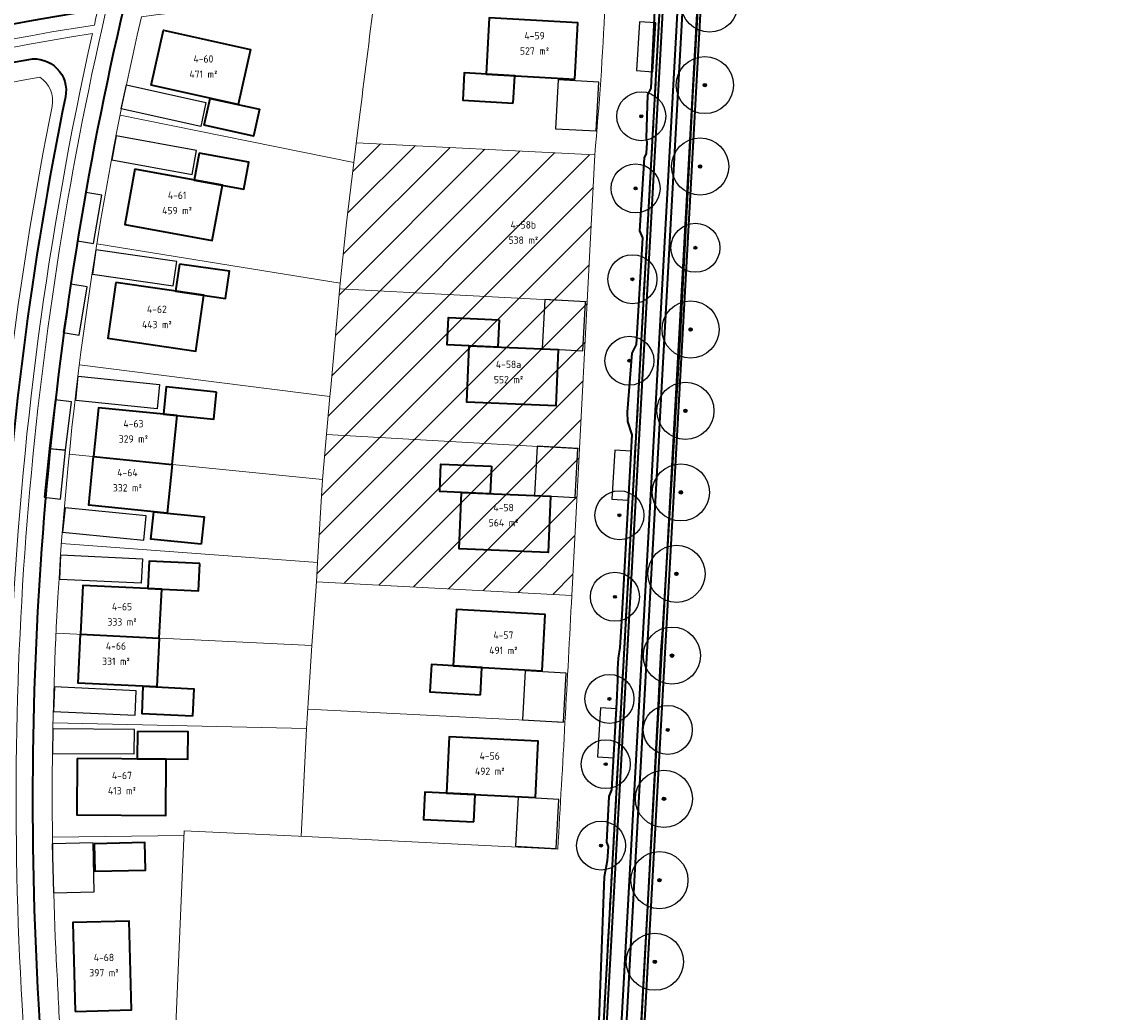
# Model space of a CAD drawing. Extents: x 168179 to 170299, y 448694 to 449599.
# Tile 20 of 32: x 168607 to 168741, y 449187 to 449308. Entities that reach past the tile are written whole.
import ezdxf
from ezdxf.enums import TextEntityAlignment as Align

# ---------------------------------------------------------------- set-up
doc = ezdxf.new("R2010")
doc.units = 0
doc.linetypes.add('NLCS-HIDDEN', pattern=[4, 2, -2])
doc.layers.get('0').update_dxf_attribs({"lineweight": 0})
for name, color, linetype, lineweight in [('N-WE-KG-GRENS_SECTIE-G', 210, 'NLCS-HIDDEN', 35), ('N-WE-VH-VERHARDING-G', 252, 'Continuous', 35), ('N-WE-VH-VERHARDING_ASFALT-O', 252, 'Continuous', 18), ('N-WE-VH-VERHARDING_ASFALT_ROOD-G', 10, 'Continuous', 35), ('N-WE-VH-VERHARDING_ASFALT_ROOD-O', 10, 'Continuous', 18), ('N04-WE-VH-GOOT-O', 170, 'Continuous', 18), ('N04-WE-VH-KANTOPSLUITING_ACHTERKANTBAND-G', 50, 'Continuous', 35), ('N4-WE-OG-KADASTRAAL_KAVELNUMMER-T18', 7, 'Continuous', 18), ('N4-WE-OG-WEG_PARKEERPLAATS_OPENBAAR-G', 253, 'Continuous', 25), ('N4-WE-OG-WEG_PARKEERPLAATS_PRIVE-G', 253, 'Continuous', 25), ('N8-WE-OG-KADASTRAAL_KAVELNUMMER-T18', 7, 'Continuous', 18), ('N8-WE-OG-KADASTRAAL_KAVELOPPERVLAK-T18', 10, 'Continuous', 18), ('N8-WE-WH-WATERLIJN-G', 150, 'Continuous', 35), ('R-WE-VH-KANTVERHARDING-G', 210, 'Continuous', 35), ('X-XX-AL-CONSTRUCTIELIJN-G', 253, 'Continuous', 18)]:
    doc.layers.add(name, color=color, linetype=linetype, lineweight=lineweight)
for name, color, linetype, lineweight, true_color in [('N04-WE-KG-KADASTRAAL-O', 150, 'Continuous', 18, 0x007fff), ('N4-PV-GR-BOOM-S', 3, 'Continuous', 25, 0x00ff00), ('N4-WE-KG-GRENS_KADASTRAAL-G', 150, 'Continuous', 18, 0x007fff), ('N4-WE-KG-KADASTRAAL_BEBOUWING-G', 1, 'Continuous', 35, 0xff0000)]:
    doc.layers.add(name, color=color, linetype=linetype, lineweight=lineweight, true_color=true_color)
doc.styles.add('NLCS-ISO-M1000-T18', font='NLCS-ISO.ttf', dxfattribs={"height": 1.8})

# ---------------------------------------------------------------- blocks, each defined once
blk = doc.blocks.new('an-bb-sn-opp')
at = {"layer": 'N8-WE-OG-KADASTRAAL_KAVELNUMMER-T18', "style": 'NLCS-ISO-M1000-T18'}
blk.add_attdef('NUMMER', text='', height=1.8, dxfattribs=at).set_placement((0, 1.87), align=Align.MIDDLE)
at = {"layer": 'N8-WE-OG-KADASTRAAL_KAVELOPPERVLAK-T18', "style": 'NLCS-ISO-M1000-T18'}
blk.add_attdef('OPPERVLAK', text='', height=1.8, dxfattribs=at).set_placement((0, -1.87), align=Align.MIDDLE)
blk = doc.blocks.new('SGR-BOOM_01')
at = {"ltscale": 0.1}
h = blk.add_hatch(color=256, dxfattribs=at)
edge = h.paths.add_edge_path()
edge.add_arc((0, 0), 0.15, 0, 360)
for radius in [2.5, 0.045]:
    blk.add_circle((0, 0), radius)
blk.add_circle((0, 0), 0.15, dxfattribs=at)

msp = doc.modelspace()

# ---------------------------------------------------------------- hatches: boundary and pattern name
at = {"layer": 'X-XX-AL-CONSTRUCTIELIJN-G'}
h = msp.add_hatch(dxfattribs=at)
h.set_pattern_fill('ANSI31', color=256)
h.paths.add_polyline_path([(168648.46, 449293.53), (168648.16, 449291.12), (168647.24, 449283.72), (168646.48, 449276.3), (168646.41, 449275.62), (168645.31, 449263.52), (168645.2, 449262.42), (168644.79, 449257.75), (168644.29, 449252.27), (168643.7, 449242.09), (168643.56, 449239.72), (168674.85, 449238.06), (168675.79, 449256.03), (168676.72, 449274.01), (168677.66, 449292.02)])

# ---------------------------------------------------------------- linework, layer by layer
at = {"layer": 'N-WE-KG-GRENS_SECTIE-G', "flags": 128}
msp.add_lwpolyline([(168686.78, 449331.13, 0.120793), (168556.03, 449319.67, -0.095354), (168452.55, 449305.33, 0.029125), (168445.08, 449274.71, 0.01497), (168442.64, 449258.69, 0.087848), (168535.02, 449285.65, -0.141513), (168685.76, 449312.78)], format="xyb", close=True, dxfattribs=at)
at = {"layer": 'N-WE-KG-GRENS_SECTIE-G'}
msp.add_lwpolyline([(168685.76, 449312.78), (168669.55, 449019.54, -0.099335), (168562.46, 449036.57, 0.071724), (168485.34, 449053.2, -0.015524), (168492.35, 449025.86), (168485.08, 449024.24, 0.012724), (168479.7, 449045.74, 0.030357), (168454.27, 449119.72, -0.061192), (168436.21, 449185.1), (168437.15, 449185.24), (168435.21, 449201.7), (168434.26, 449201.62, -0.067274), (168437.75, 449276.05), (168445.08, 449274.71, 0.01497), (168442.64, 449258.69, 0.087848), (168535.02, 449285.65, -0.141513)], format="xyb", close=True, dxfattribs=at)
at = {"layer": 'N-WE-VH-VERHARDING-G', "flags": 128}
for points in [[(168704.35, 449558.25), (168673.22, 448995.39, 0.135498), (168698.38, 448879.67), (168712.25, 448853.26, -0.052646), (168732.61, 448802.03, -0.060721), (168740.57, 448750), (168740.84, 448741.19)], [(168704.35, 449558.25), (168673.22, 448995.39, 0.135498), (168698.38, 448879.67), (168712.25, 448853.26, -0.052646), (168732.61, 448802.03, -0.060721), (168740.57, 448750), (168740.84, 448741.19)], [(168696.04, 449498.63), (168668.23, 448995.66, 0.135498), (168693.96, 448877.35), (168707.82, 448850.93, -0.052646), (168727.8, 448800.68, -0.060721), (168735.57, 448749.85), (168735.84, 448741.03)], [(168696.04, 449498.63), (168668.23, 448995.66, 0.135498), (168693.96, 448877.35), (168707.82, 448850.93, -0.052646), (168727.8, 448800.68, -0.060721), (168735.57, 448749.85), (168735.84, 448741.03)]]:
    msp.add_lwpolyline(points, format="xyb", dxfattribs=at)
at = {"layer": 'N-WE-VH-VERHARDING_ASFALT-O'}
for points in [[(168702.15, 449558.37), (168701.55, 449558.41), (168670.42, 448995.54, 0.135498), (168695.9, 448878.37), (168709.77, 448851.95, -0.052646), (168729.91, 448801.27, -0.060721), (168737.77, 448749.91), (168738.04, 448741.1), (168738.64, 448741.12), (168738.37, 448749.93, 0.060721), (168730.49, 448801.43, 0.052646), (168710.3, 448852.23), (168696.43, 448878.65, -0.135498), (168671.02, 448995.51)], [(168704.35, 449558.25), (168703.95, 449558.28), (168672.82, 448995.41, 0.135498), (168698.03, 448879.49), (168711.9, 448853.07, -0.052646), (168732.23, 448801.92, -0.060721), (168740.17, 448749.99), (168740.44, 448741.17), (168740.84, 448741.19), (168740.57, 448750, 0.060721), (168732.61, 448802.03, 0.052646), (168712.25, 448853.26), (168698.38, 448879.67, -0.135498), (168673.22, 448995.39)], [(168696.44, 449498.65, 0.000368), (168696.04, 449498.63), (168668.23, 448995.66, 0.135498), (168693.96, 448877.35), (168707.82, 448850.93, -0.052646), (168727.8, 448800.68, -0.060721), (168735.57, 448749.85), (168735.84, 448741.03), (168736.24, 448741.05), (168735.97, 448749.86, 0.060721), (168728.18, 448800.79, 0.052646), (168708.18, 448851.12), (168694.31, 448877.53, -0.135498), (168668.63, 448995.64)]]:
    msp.add_lwpolyline(points, format="xyb", close=True, dxfattribs=at)
at = {"layer": 'N-WE-VH-VERHARDING_ASFALT_ROOD-G'}
for points in [[(168701.55, 449558.41), (168670.42, 448995.54, 0.135498), (168695.9, 448878.37), (168709.77, 448851.95, -0.052646), (168729.91, 448801.27, -0.060721), (168737.77, 448749.91), (168738.04, 448741.1)], [(168702.15, 449558.37), (168671.02, 448995.51, 0.135498), (168696.43, 448878.65), (168710.3, 448852.23, -0.052646), (168730.49, 448801.43, -0.060721), (168738.37, 448749.93), (168738.64, 448741.12)], [(168703.95, 449558.28), (168672.82, 448995.41, 0.135498), (168698.03, 448879.49), (168711.9, 448853.07, -0.052646), (168732.23, 448801.92, -0.060721), (168740.17, 448749.99), (168740.44, 448741.17)], [(168696.44, 449498.65), (168668.63, 448995.64, 0.135498), (168694.31, 448877.53), (168708.18, 448851.12, -0.052646), (168728.18, 448800.79, -0.060721), (168735.97, 448749.86), (168736.24, 448741.05)]]:
    msp.add_lwpolyline(points, format="xyb", dxfattribs=at)
at = {"layer": 'N-WE-VH-VERHARDING_ASFALT_ROOD-G', "flags": 128}
msp.add_lwpolyline([(168179.09, 449328.77), (168283.58, 449324.29, -0.02075), (168362.26, 449317.5, -0.028118), (168425.5, 449305.4), (168442.32, 449300.92), (168444.72, 449300.28, -0.251205), (168625.76, 449489.19), (168621.81, 449509.18, 0.015854), (168619.41, 449519.93), (168622.9, 449520.81, -0.006697), (168625.43, 449509.97), (168629.31, 449490.31, -0.062019), (168696.65, 449502.37), (168696.44, 449498.65, 0.516768), (168458.94, 449121.65, -0.030357), (168484.57, 449047.09, -0.090321), (168498.8, 448889.84)], format="xyb", dxfattribs=at)
at = {"layer": 'N-WE-VH-VERHARDING_ASFALT_ROOD-O'}
for points in [[(168701.55, 449558.41), (168699.75, 449558.51), (168696.65, 449502.37), (168696.44, 449498.65), (168668.63, 448995.64, 0.135498), (168694.31, 448877.53), (168708.18, 448851.12, -0.052646), (168728.18, 448800.79, -0.060721), (168735.97, 448749.86), (168736.24, 448741.05), (168738.04, 448741.1), (168737.77, 448749.91, 0.060721), (168729.91, 448801.27, 0.052646), (168709.77, 448851.95), (168695.9, 448878.37, -0.135498), (168670.42, 448995.54)], [(168703.95, 449558.28), (168702.15, 449558.37), (168671.02, 448995.51, 0.135498), (168696.43, 448878.65), (168710.3, 448852.23, -0.052646), (168730.49, 448801.43, -0.060721), (168738.37, 448749.93), (168738.64, 448741.12), (168740.44, 448741.17), (168740.17, 448749.99, 0.060721), (168732.23, 448801.92, 0.052646), (168711.9, 448853.07), (168698.03, 448879.49, -0.135498), (168672.82, 448995.41)]]:
    msp.add_lwpolyline(points, format="xyb", close=True, dxfattribs=at)
at = {"layer": 'N04-WE-KG-KADASTRAAL-O'}
msp.add_line((168675.79, 449256.03), (168644.79, 449257.75), dxfattribs=at)
msp.add_lwpolyline([(168677.66, 449292.02, 0.012535), (168678.91, 449310.39, 0.052161), (168622.12, 449308.96, 0.04373), (168611.75, 449235.5, 0.02587), (168611.75, 449192.07, -0.005353), (168612.17, 449183.04), (168626.19, 449181.55), (168626.67, 449193.08), (168627.36, 449209.22), (168642.23, 449208.49), (168673.14, 449206.97, 0.001728), (168674.85, 449238.06), (168677.66, 449292.04)], format="xyb", dxfattribs=at)
at = {"layer": 'N04-WE-KG-KADASTRAAL-O', "flags": 128}
msp.add_lwpolyline([(168611.16, 449297.97, 0.30292), (168609.68, 449301.56, 0.070136), (168538.75, 449278.12, -0.00964), (168528.82, 449273.45, 0.176962), (168528.66, 449270.78, -0.034093), (168539.36, 449223.64, 0.102562), (168539.92, 449222.16, -0.046209), (168603.47, 449237.85, -0.035011)], format="xyb", close=True, dxfattribs=at)
at = {"layer": 'N04-WE-VH-GOOT-O'}
for points in [[(168536.44, 449282.78, -0.077233), (168616.35, 449307.94, -0.003248), (168617.62, 449313.39)], [(168618.68, 449313.54, 0.07387), (168607.5, 449187.86, -0.00967), (168607.96, 449176.25, -0.091364), (168583.63, 449027.58)]]:
    msp.add_lwpolyline(points, format="xyb", dxfattribs=at)
at = {"layer": 'N04-WE-VH-GOOT-O', "flags": 128}
msp.add_lwpolyline([(168523.75, 449275.81, 0.012916), (168536.88, 449281.89, -0.076872), (168616.11, 449306.9, 0.044106), (168606.17, 449231.78, 0.050964), (168537.45, 449214.49, 0.044741)], format="xyb", close=True, dxfattribs=at)
at = {"layer": 'N04-WE-VH-KANTOPSLUITING_ACHTERKANTBAND-G', "flags": 128}
for points in [[(168522.44, 449279.82, 0.012564), (168535.02, 449285.65, -0.078387), (168617.12, 449311.3)], [(168617.85, 449310.01, -0.001972), (168619.99, 449310.31, 0.072203), (168609.51, 449187.98, -0.00967), (168609.98, 449176.29, -0.088864), (168586.91, 449030.81, -0.00185), (168584.96, 449031.34)], [(168522.88, 449278.5, 0.012675), (168535.63, 449284.41, -0.07789), (168616.79, 449309.85)]]:
    msp.add_lwpolyline(points, format="xyb", dxfattribs=at)
msp.add_lwpolyline([(168529.1, 449276.19, 0.008427), (168537.69, 449280.26, -0.069229), (168608.3, 449303.73, -0.531512), (168612.8, 449299.14, 0.036463), (168604.79, 449236.73, -0.353376), (168601.52, 449233.11, 0.042829), (168543.34, 449218.7, -0.467335), (168538.25, 449221.79, 0.036097), (168526.99, 449271.52, -0.37645)], format="xyb", close=True, dxfattribs=at)
at = {"layer": 'N4-WE-KG-GRENS_KADASTRAAL-G', "flags": 128}
msp.add_lwpolyline([(168650.66, 449311.16, -0.000244), (168648.8, 449296.38), (168648.16, 449291.12), (168647.24, 449283.72), (168646.48, 449276.3), (168645.31, 449263.52), (168645.2, 449262.42), (168644.29, 449252.27), (168643.7, 449242.09), (168643.56, 449239.72), (168642.98, 449231.93), (168642.59, 449225.48), (168642.36, 449221.75), (168641.69, 449208.52)], format="xyb", dxfattribs=at)
for points in [[(168648.16, 449291.12), (168619.51, 449296.89)], [(168646.48, 449276.3), (168616.65, 449281.15)], [(168646.41, 449275.62), (168676.72, 449274.01)], [(168645.2, 449262.42), (168614.51, 449266.3)], [(168644.29, 449252.27), (168613.27, 449255.37)], [(168643.7, 449242.09), (168612.32, 449244.41)], [(168643.56, 449239.72), (168674.85, 449238.06)], [(168642.98, 449231.93), (168611.65, 449233.43)], [(168642.51, 449224.1), (168674.02, 449222.51)], [(168642.36, 449221.75), (168611.28, 449222.44)], [(168627.34, 449208.62), (168611.22, 449208.44)]]:
    msp.add_lwpolyline(points, dxfattribs=at)
at = {"layer": 'N4-WE-KG-GRENS_KADASTRAAL-G'}
msp.add_lwpolyline([(168677.66, 449292.04), (168648.46, 449293.53)], dxfattribs=at)
at = {"layer": 'N4-WE-KG-KADASTRAAL_BEBOUWING-G', "flags": 128}
for points in [[(168675.23, 449301.33), (168675.61, 449308.22), (168664.73, 449308.82), (168664.35, 449301.94)], [(168623.33, 449300.56), (168624.83, 449307.3), (168635.47, 449304.94), (168633.97, 449298.2)], [(168667.68, 449298.39), (168667.86, 449301.74), (168661.67, 449302.08), (168661.49, 449298.73)], [(168629.81, 449295.69), (168630.54, 449298.96), (168636.59, 449297.62), (168635.86, 449294.34)], [(168629.19, 449292.25), (168628.58, 449288.95), (168634.68, 449287.83), (168635.29, 449291.14)], [(168621.32, 449290.28), (168620.08, 449283.49), (168630.8, 449281.53), (168632.04, 449288.32)], [(168626.78, 449278.66), (168626.29, 449275.34), (168632.43, 449274.44), (168632.91, 449277.77)], [(168618.99, 449276.4), (168618, 449269.57), (168628.78, 449268), (168629.78, 449274.83)], [(168665.94, 449271.84), (168665.8, 449268.49), (168659.6, 449268.75), (168659.74, 449272.1)], [(168673.17, 449268.18), (168672.88, 449261.28), (168661.99, 449261.74), (168662.28, 449268.64)], [(168631.32, 449262.97), (168625.15, 449263.59), (168624.81, 449260.25), (168630.98, 449259.63)], [(168626.49, 449260.08), (168616.85, 449261.04), (168616.26, 449255.07), (168625.89, 449254.11)], [(168625.29, 449248.14), (168615.66, 449249.1), (168616.26, 449255.07), (168625.89, 449254.11)], [(168665, 449253.87), (168664.86, 449250.51), (168658.67, 449250.77), (168658.81, 449254.13)], [(168672.24, 449250.2), (168671.95, 449243.31), (168661.06, 449243.77), (168661.35, 449250.66)], [(168629.45, 449244.35), (168623.28, 449244.96), (168623.62, 449248.3), (168629.79, 449247.69)], [(168629.28, 449241.96), (168623.08, 449242.25), (168622.92, 449238.9), (168629.12, 449238.6)], [(168624.6, 449238.82), (168614.93, 449239.28), (168614.64, 449233.29), (168624.31, 449232.82)], [(168671.21, 449228.82), (168671.59, 449235.71), (168660.71, 449236.32), (168660.32, 449229.43)], [(168624.02, 449226.83), (168614.36, 449227.3), (168614.64, 449233.29), (168624.31, 449232.82)], [(168663.65, 449225.88), (168663.84, 449229.23), (168657.65, 449229.58), (168657.46, 449226.22)], [(168628.38, 449223.26), (168622.19, 449223.56), (168622.35, 449226.91), (168628.54, 449226.61)], [(168621.64, 449221.37), (168621.61, 449218.01), (168627.81, 449217.97), (168627.84, 449221.33)], [(168670.39, 449213.3), (168670.73, 449220.19), (168659.84, 449220.72), (168659.51, 449213.82)], [(168614.23, 449218.06), (168614.19, 449211.16), (168625.09, 449211.09), (168625.13, 449217.99)], [(168662.86, 449210.3), (168663.02, 449213.65), (168656.83, 449213.95), (168656.67, 449210.6)], [(168616.32, 449207.61), (168616.4, 449204.25), (168622.6, 449204.4), (168622.52, 449207.76)], [(168614, 449187.08), (168620.89, 449187.25), (168620.63, 449198.14), (168613.73, 449197.98)]]:
    msp.add_lwpolyline(points, close=True, dxfattribs=at)
at = {"layer": 'N4-WE-OG-WEG_PARKEERPLAATS_OPENBAAR-G', "flags": 128}
for points in [[(168683.16, 449308.34), (168682.8, 449302.36), (168684.8, 449302.23), (168685.16, 449308.22)], [(168615.3, 449287.43), (168614.29, 449281.51), (168616.26, 449281.18), (168617.27, 449287.09)], [(168613.48, 449276.18), (168612.52, 449270.26), (168614.49, 449269.94), (168615.46, 449275.86)], [(168611.54, 449262.02), (168610.83, 449256.06), (168612.81, 449255.83), (168613.53, 449261.78)], [(168610.82, 449256.03), (168610.19, 449250.07), (168612.18, 449249.86), (168612.81, 449255.83)], [(168680.14, 449255.85), (168679.77, 449249.86), (168681.77, 449249.74), (168682.13, 449255.73)], [(168678.39, 449224.27), (168678.02, 449218.28), (168680.02, 449218.16), (168680.38, 449224.14)]]:
    msp.add_lwpolyline(points, close=True, dxfattribs=at)
at = {"layer": 'N4-WE-OG-WEG_PARKEERPLAATS_PRIVE-G', "flags": 128}
for points in [[(168677.85, 449294.97), (168678.18, 449300.96), (168673.19, 449301.24), (168672.86, 449295.24)], [(168619.62, 449297.69), (168620.27, 449300.62), (168630.03, 449298.45), (168629.38, 449295.52)], [(168619.02, 449294.37), (168618.48, 449291.42), (168628.32, 449289.62), (168628.86, 449292.57)], [(168616.54, 449280.4), (168616.11, 449277.43), (168626, 449275.99), (168626.44, 449278.96)], [(168676.21, 449268.03), (168676.54, 449274.02), (168671.55, 449274.3), (168671.22, 449268.3)], [(168614.08, 449261.92), (168614.38, 449264.91), (168624.33, 449263.91), (168624.03, 449260.93)], [(168675.28, 449250.05), (168675.61, 449256.04), (168670.62, 449256.32), (168670.29, 449250.33)], [(168612.76, 449248.79), (168612.46, 449245.8), (168622.41, 449244.81), (168622.71, 449247.79)], [(168612.11, 449240.02), (168612.26, 449243.01), (168622.25, 449242.53), (168622.1, 449239.54)], [(168673.82, 449222.52), (168674.15, 449228.51), (168669.16, 449228.79), (168668.83, 449222.8)], [(168611.48, 449226.83), (168611.34, 449223.84), (168621.33, 449223.36), (168621.47, 449226.35)], [(168611.26, 449221.69), (168611.24, 449218.69), (168621.24, 449218.62), (168621.26, 449221.62)], [(168672.94, 449207.05), (168673.26, 449213.04), (168668.27, 449213.31), (168667.95, 449207.32)], [(168616.34, 449201.73), (168616.19, 449207.73), (168611.19, 449207.6), (168611.34, 449201.61)]]:
    msp.add_lwpolyline(points, close=True, dxfattribs=at)
at = {"layer": 'N8-WE-WH-WATERLIJN-G', "flags": 128}
msp.add_lwpolyline([(168560.59, 449298.86, -0.053072), (168617.62, 449313.39), (168618.68, 449313.54, -0.05569), (168680.39, 449315.29), (168680.45, 449316.29, 0.110581), (168559.68, 449299.59)], format="xyb", dxfattribs=at)
at = {"layer": 'R-WE-VH-KANTVERHARDING-G'}
for points in [[(168692.31, 449344.04), (168689.64, 449299.28), (168688.09, 449269.35), (168685.96, 449233.82), (168685.75, 449231.3), (168685.57, 449227.17), (168685.42, 449224.58), (168684.22, 449201.48), (168682.88, 449176.53), (168682.76, 449173), (168683.03, 449172.29), (168682.53, 449164.14), (168682.26, 449163.72), (168680.62, 449136.08), (168679.14, 449109.6), (168677.93, 449087.1), (168676.89, 449067.58), (168675.09, 449032.45), (168673.67, 449004.83)], [(168677.97, 449179.25), (168678.87, 449203.6), (168679.22, 449205.57), (168679.29, 449206.05), (168679.34, 449207.27), (168679.13, 449207.8), (168679.42, 449213.42), (168679.76, 449214.23), (168680.36, 449224.93), (168680.5, 449227.61), (168680.51, 449229.05), (168680.56, 449230.35), (168680.77, 449231.67), (168680.96, 449234.23), (168682.24, 449257.72), (168681.74, 449259.35), (168681.67, 449260.52), (168682.25, 449267.72), (168682.8, 449268.81), (168683.56, 449281.88), (168683.19, 449282.71), (168683.76, 449291.67), (168684.01, 449292.21), (168684.09, 449293.55), (168684.02, 449294.07), (168684.18, 449299.41), (168684.59, 449300.2), (168685.24, 449314.04)]]:
    msp.add_lwpolyline(points, dxfattribs=at)

# ---------------------------------------------------------------- block references
at = {"layer": 'N4-PV-GR-BOOM-S'}
for p, xscale, yscale, zscale, rotation in [((168691.74, 449310.58), 1.4, 1.4, 1.4, 86.67349484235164), ((168691.16, 449300.59), 1.4, 1.4, 1.4, 86.67349484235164), ((168690.58, 449290.61), 1.4, 1.4, 1.4, 86.67349484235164), ((168689.41, 449270.64), 1.4, 1.4, 1.4, 86.67349484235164), ((168688.78, 449260.67), 1.4, 1.4, 1.4, 86.30055226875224), ((168688.22, 449250.68), 1.400000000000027, 1.400000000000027, 1.400000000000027, 86.87144272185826), ((168687.68, 449240.7), 1.400000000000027, 1.400000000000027, 1.400000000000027, 86.87144272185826), ((168687.13, 449230.67), 1.400000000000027, 1.400000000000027, 1.400000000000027, 86.87144272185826), ((168686.15, 449213.13), 1.4, 1.4, 1.4, 266.7891068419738), ((168685.59, 449203.15), 1.4, 1.4, 1.4, 266.7891068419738), ((168685.03, 449193.16), 1.4, 1.4, 1.4, 266.7891068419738)]:
    msp.add_blockref('SGR-BOOM_01', p, dxfattribs=dict(at, xscale=xscale, yscale=yscale, zscale=zscale, rotation=rotation))
at = {"layer": 'N4-PV-GR-BOOM-S', "xscale": 1.2, "yscale": 1.2, "zscale": 1.2}
for p in [(168683.37, 449296.76), (168682.67, 449287.93), (168690, 449280.65), (168682.29, 449276.8), (168681.91, 449266.81), (168680.69, 449247.87), (168680.14, 449237.88), (168679.47, 449225.37), (168686.62, 449221.57), (168679.01, 449217.37), (168678.44, 449207.39)]:
    msp.add_blockref('SGR-BOOM_01', p, dxfattribs=at)
at = {"layer": 'N4-WE-OG-KADASTRAAL_KAVELNUMMER-T18', "xscale": 0.5, "yscale": 0.5, "zscale": 0.5}
for p, values in [((168670.29, 449305.7), {'NUMMER': '4-59', 'OPPERVLAK': '527 m²'}), ((168629.71, 449302.86), {'NUMMER': '4-60', 'OPPERVLAK': '471 m²'}), ((168626.49, 449286.15), {'NUMMER': '4-61', 'OPPERVLAK': '459 m²'}), ((168668.92, 449282.52), {'NUMMER': '4-58b', 'OPPERVLAK': '538 m²'}), ((168624.01, 449272.18), {'NUMMER': '4-62', 'OPPERVLAK': '443 m²'}), ((168667.1, 449265.43), {'NUMMER': '4-58a', 'OPPERVLAK': '552 m²'}), ((168621.14, 449258.16), {'NUMMER': '4-63', 'OPPERVLAK': '329 m²'}), ((168620.4, 449252.17), {'NUMMER': '4-64', 'OPPERVLAK': '332 m²'}), ((168666.5, 449247.88), {'NUMMER': '4-58', 'OPPERVLAK': '564 m²'}), ((168619.74, 449235.74), {'NUMMER': '4-65', 'OPPERVLAK': '333 m²'}), ((168666.47, 449232.25), {'NUMMER': '4-57', 'OPPERVLAK': '491 m²'}), ((168619, 449230.91), {'NUMMER': '4-66', 'OPPERVLAK': '331 m²'}), ((168664.8, 449217.44), {'NUMMER': '4-56', 'OPPERVLAK': '492 m²'}), ((168619.73, 449215.05), {'NUMMER': '4-67', 'OPPERVLAK': '413 m²'}), ((168617.52, 449192.75), {'NUMMER': '4-68', 'OPPERVLAK': '397 m²'})]:
    msp.add_blockref('an-bb-sn-opp', p, dxfattribs=at).add_auto_attribs(values)

doc.saveas('drawing.dxf')
